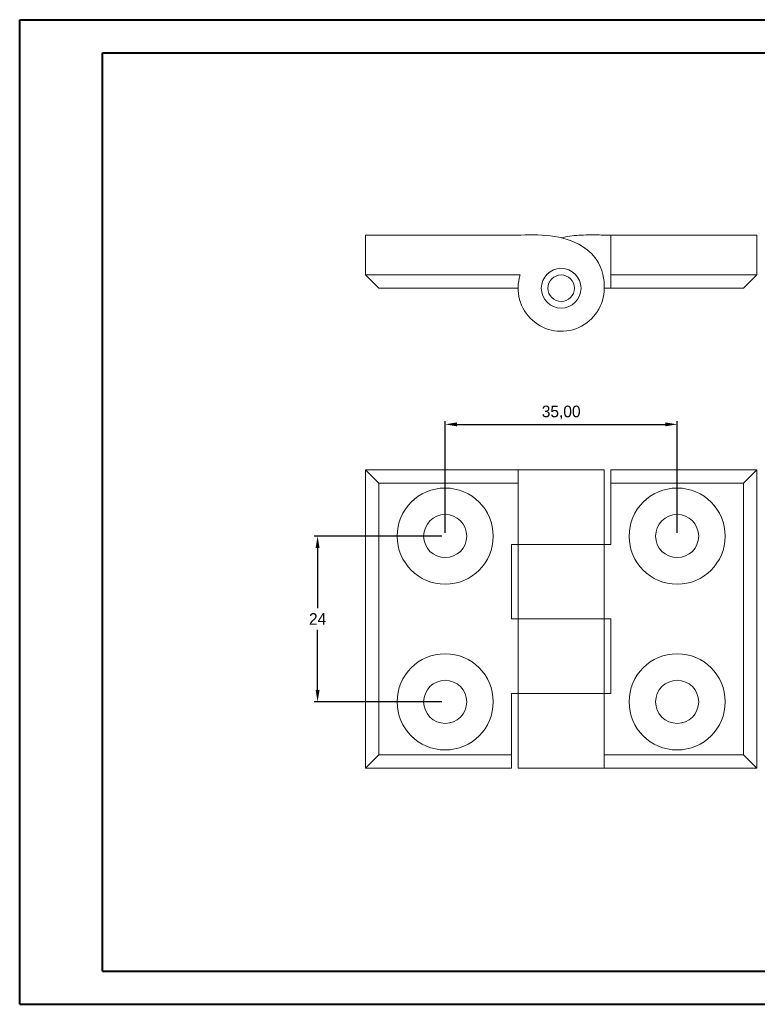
# Model space of a CAD drawing. Header units: millimetres. Extents: x 0 to 420, y 0 to 297.
# Tile 1 of 2: x 0 to 223, y 0 to 297. Entities that reach past the tile are written whole.
import ezdxf

# ---------------------------------------------------------------- set-up
doc = ezdxf.new("R2010")
doc.units = ezdxf.units.MM
doc.header["$PDSIZE"] = -1
doc.dimstyles.new('ISO-25', dxfattribs={"dimtxt": 2.5, "dimasz": 2.5, "dimexe": 1.25, "dimexo": 0.625, "dimtad": 1, "dimtxsty": 'Standard', "dimcen": 2.5, "dimadec": 0, "dimazin": 0, "dimtfac": 1, "dimtmove": 0, "dimatfit": 3, "dimfxl": 1, "dimarcsym": 0})

# ---------------------------------------------------------------- blocks, each defined once
blk = doc.blocks.new('*D3')
at = {"color": 0, "lineweight": -2}
for p, q in [((128.49, 142.45), (128.49, 176.15)), ((198.49, 142.45), (198.49, 176.15)), ((132.05, 175.15), (194.93, 175.15))]:
    blk.add_line(p, q, dxfattribs=at)
at = {"color": 0}
for points in [[(132.05, 175.74), (132.05, 174.56), (128.49, 175.15)], [(194.93, 175.74), (194.93, 174.56), (198.49, 175.15)]]:
    blk.add_solid(points, dxfattribs=at)
at = {"layer": 'Defpoints', "color": 0}
for p in [(198.49, 175.15), (128.49, 141.45), (198.49, 141.45)]:
    blk.add_point(p, dxfattribs=at)
at = {"color": 0, "insert": (163.49, 178.72), "char_height": 3.5, "attachment_point": 5}
blk.add_mtext('35,00', dxfattribs=at)
blk = doc.blocks.new('*D4')
at = {"color": 0, "lineweight": -2}
for p, q in [((127.49, 141.45), (88.98, 141.45)), ((89.98, 137.89), (89.98, 119.72)), ((89.98, 95), (89.98, 113.17)), ((127.49, 91.45), (88.98, 91.45))]:
    blk.add_line(p, q, dxfattribs=at)
at = {"color": 0}
for points in [[(89.39, 137.89), (90.57, 137.89), (89.98, 141.45)], [(89.39, 95), (90.57, 95), (89.98, 91.45)]]:
    blk.add_solid(points, dxfattribs=at)
at = {"layer": 'Defpoints', "color": 0}
for p in [(128.49, 141.45), (89.98, 91.45), (128.49, 91.45)]:
    blk.add_point(p, dxfattribs=at)
at = {"color": 0, "insert": (89.98, 116.45), "char_height": 3.5, "attachment_point": 5}
blk.add_mtext('24', dxfattribs=at)

msp = doc.modelspace()

# ---------------------------------------------------------------- linework, layer by layer
at = {"color": 7, "linetype": 'Continuous', "lineweight": 40}
for p, q in [((0.079, 0.215), (0.079, 297.215)), ((0.079, 297.215), (420.079, 297.215)), ((25.079, 10.215), (25.079, 287.215)), ((25.079, 287.215), (410.079, 287.215)), ((25.079, 10.215), (410.079, 10.215)), ((0.079, 0.215), (420.079, 0.215))]:
    msp.add_line(p, q, dxfattribs=at)
at = {"color": 7, "linetype": 'Continuous', "lineweight": 15}
for p, q in [((104.491, 220.215), (104.491, 232.215)), ((104.491, 232.215), (150.108, 232.215)), ((178.47, 232.215), (176.873, 232.215)), ((222.491, 232.215), (178.47, 232.215)), ((178.47, 220.215), (178.47, 232.215)), ((222.491, 220.215), (222.491, 232.215)), ((104.491, 220.215), (151.121, 220.215)), ((108.491, 216.215), (104.491, 220.215)), ((178.47, 220.215), (222.491, 220.215)), ((178.47, 216.215), (178.47, 220.215)), ((218.491, 216.215), (222.491, 220.215)), ((150.491, 216.215), (108.491, 216.215)), ((178.47, 216.215), (176.491, 216.215)), ((218.491, 216.215), (178.47, 216.215)), ((104.491, 161.446), (150.491, 161.446)), ((108.491, 157.446), (104.491, 161.446)), ((104.491, 71.446), (104.491, 161.446)), ((150.491, 161.446), (150.491, 157.446)), ((176.491, 161.446), (150.491, 161.446)), ((176.491, 138.946), (176.491, 161.446)), ((176.511, 138.946), (176.511, 161.446)), ((178.47, 161.446), (222.491, 161.446)), ((178.47, 157.446), (178.47, 161.446)), ((218.491, 157.446), (222.491, 161.446)), ((222.491, 161.446), (222.491, 71.446)), ((150.491, 157.446), (108.491, 157.446)), ((108.491, 157.446), (108.491, 75.446)), ((150.491, 138.946), (150.491, 157.446)), ((218.491, 157.446), (178.47, 157.446)), ((178.47, 157.446), (178.47, 138.946)), ((218.491, 75.446), (218.491, 157.446)), ((148.511, 138.946), (150.491, 138.946)), ((148.511, 116.446), (148.511, 138.946)), ((150.47, 138.946), (150.47, 116.446)), ((150.491, 138.946), (176.491, 138.946)), ((150.491, 138.946), (150.491, 116.446)), ((178.47, 138.946), (176.491, 138.946)), ((176.491, 138.946), (176.491, 116.446)), ((150.491, 116.446), (148.511, 116.446)), ((176.491, 116.446), (150.491, 116.446)), ((150.491, 93.946), (150.491, 116.446)), ((176.491, 93.946), (176.491, 116.446)), ((176.491, 116.446), (178.47, 116.446)), ((176.511, 93.946), (176.511, 116.446)), ((178.47, 116.446), (178.47, 93.946)), ((148.511, 93.946), (150.491, 93.946)), ((148.511, 75.446), (148.511, 93.946)), ((150.47, 93.946), (150.47, 71.446)), ((150.491, 93.946), (176.491, 93.946)), ((150.491, 93.946), (150.491, 71.446)), ((176.491, 93.946), (176.491, 75.446)), ((178.47, 93.946), (176.491, 93.946)), ((108.491, 75.446), (104.491, 71.446)), ((108.491, 75.446), (148.511, 75.446)), ((148.511, 75.446), (148.511, 71.446)), ((176.491, 71.446), (176.491, 75.446)), ((176.491, 75.446), (218.491, 75.446)), ((218.491, 75.446), (222.491, 71.446)), ((148.511, 71.446), (104.491, 71.446)), ((150.491, 71.446), (176.491, 71.446)), ((222.491, 71.446), (176.491, 71.446))]:
    msp.add_line(p, q, dxfattribs=at)
for centre, radius in [((163.491, 216.215), 6), ((163.491, 216.215), 4), ((128.491, 141.446), 14.5), ((198.491, 141.446), 14.5), ((128.491, 141.446), 6.5), ((198.491, 141.446), 6.5), ((128.491, 91.446), 14.5), ((198.491, 91.446), 14.5), ((128.491, 91.446), 6.5), ((198.491, 91.446), 6.5)]:
    msp.add_circle(centre, radius, dxfattribs=at)
msp.add_arc((163.491, 216.215), 13, 162.07979, 0, dxfattribs=at)
for points, knots in [([(150.108, 232.215), (156.586, 232.473), (166.623, 232.475), (176.287, 223.406), (176.584, 217.025), (176.491, 216.215)], [0, 0, 0, 0, 0.5406196, 0.7237945, 1, 1, 1, 1]), ([(163.491, 231.41), (164.374, 231.591), (166.148, 231.956), (168.856, 232.214), (171.563, 232.323), (174.236, 232.31), (176.001, 232.247), (176.873, 232.215)], [0, 0, 0, 0, 0.20116516, 0.40375316, 0.60587301, 0.80546405, 1, 1, 1, 1])]:
    msp.add_open_spline(points, degree=3, knots=knots, dxfattribs=at)

# ---------------------------------------------------------------- dimensions: what is measured, and where the dimension line sits
dim = msp.add_linear_dim(base=(198.491, 175.152), p1=(128.491, 141.446), p2=(198.491, 141.446), dimstyle='ISO-25', override={"dimtxt": 3.5, "dimasz": 3.556, "dimexe": 1, "dimexo": 1, "dimgap": 1.524, "dimtih": 1, "dimtoh": 1, "dimlfac": 0.5, "dimzin": 0, "dimadec": 2, "dimtzin": 0})
dim.commit()
dim.dimension.update_dxf_attribs({"geometry": '*D3', "text_midpoint": (163.491, 178.717)})
dim = msp.add_linear_dim(base=(89.979, 91.446), p1=(128.491, 141.446), p2=(128.491, 91.446), angle=90, text='24', dimstyle='ISO-25', override={"dimtxt": 3.5, "dimasz": 3.556, "dimexe": 1, "dimexo": 1, "dimgap": 1.524, "dimtih": 1, "dimtoh": 1, "dimlfac": 0.5, "dimzin": 0, "dimadec": 2, "dimtzin": 0})
dim.commit()
dim.dimension.update_dxf_attribs({"geometry": '*D4', "text_midpoint": (89.979, 116.446)})

doc.saveas('drawing.dxf')
